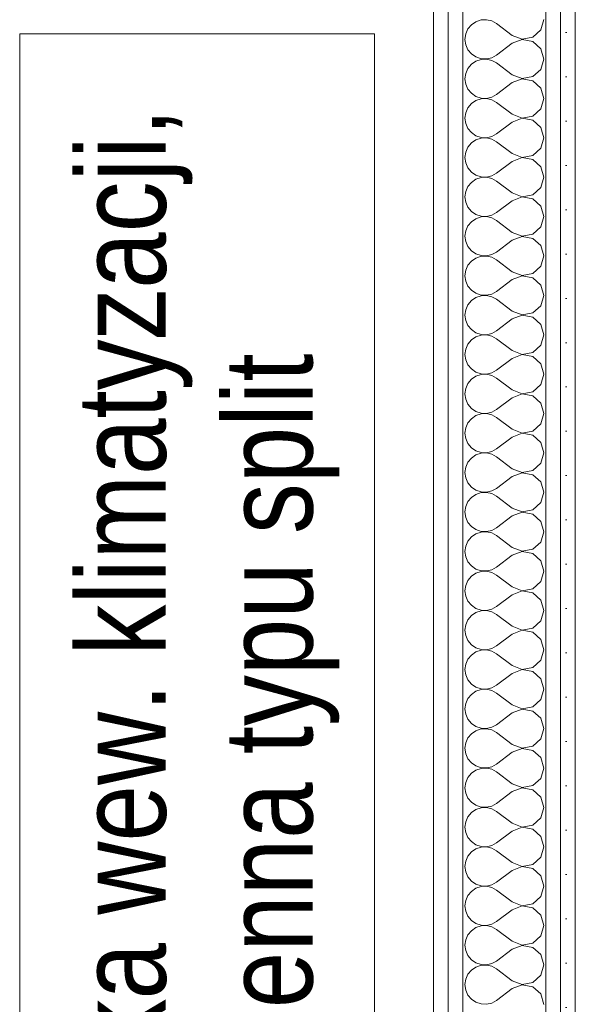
# Model space of a CAD drawing. Header units: millimetres. Extents: x 27262 to 215252, y 16288 to 306312.
# Tile 67 of 76: x 143653 to 144006, y 181211 to 181836. Entities that reach past the tile are written whole.
import ezdxf

# ---------------------------------------------------------------- set-up
doc = ezdxf.new("R2010")
doc.units = ezdxf.units.MM
for name, color, linetype, lineweight in [('PRZEBUDOWA_KLIMATYZACJA_Nr_pióra__10', 252, 'Continuous', 13), ('PRZEBUDOWA_KLIMATYZACJA_Nr_pióra__61', 252, 'Continuous', 13), ('ROZBUDOWA_NOWE_DZIAŁOWE_Nr_pióra__24', 252, 'Continuous', 15), ('ROZBUDOWA_NOWE_DZIAŁOWE_Nr_pióra__4', 252, 'Continuous', 13), ('ROZBUDOWA_NOWE_DZIAŁOWE_Nr_pióra__47', 252, 'Continuous', 15), ('ROZBUDOWA_NOWE_DZIAŁOWE_Nr_pióra__67', 252, 'Continuous', 13)]:
    doc.layers.add(name, color=color, linetype=linetype, lineweight=lineweight)
doc.layers.add('ROZBUDOWA_NOWE_DZIAŁOWE', color=252, linetype='Continuous')
doc.layers.get('ROZBUDOWA_NOWE_DZIAŁOWE').off()
doc.styles.add('GENERATED_STYLE_1', font='ARIALN.TTF')
pattern_1 = [(0, (0, 0), (0, 37.5), [0, -37.5])]

# ---------------------------------------------------------------- blocks, each defined once
blk = doc.blocks.new('*X581')
at = {"layer": 'ROZBUDOWA_NOWE_DZIAŁOWE_Nr_pióra__4', "linetype": 'Continuous'}
for p, q in [((212236.73, 120749.71), (212232.37, 120748.24)), ((212241.32, 120749.93), (212236.73, 120749.71)), ((212245.8, 120748.89), (212241.32, 120749.93)), ((212249.82, 120746.67), (212245.8, 120748.89)), ((212287.33, 120741.24), (212289.82, 120750)), ((212225.65, 120742.1), (212223.79, 120737.89)), ((212228.58, 120745.64), (212225.65, 120742.1)), ((212232.37, 120748.24), (212228.58, 120745.64)), ((212263.16, 120736.67), (212249.82, 120746.67)), ((212280.61, 120735.09), (212287.33, 120741.24)), ((212223.79, 120737.89), (212223.16, 120733.33)), ((212223.16, 120733.33), (212223.79, 120728.78)), ((212263.16, 120736.67), (212271.66, 120733.4)), ((212271.66, 120733.27), (212263.16, 120730)), ((212271.66, 120733.4), (212280.61, 120735.09)), ((212280.61, 120731.57), (212271.66, 120733.27)), ((212223.79, 120728.78), (212225.65, 120724.57)), ((212225.65, 120724.57), (212228.58, 120721.03)), ((212263.16, 120730), (212249.82, 120720)), ((212287.33, 120725.43), (212280.61, 120731.57)), ((212289.82, 120716.67), (212287.33, 120725.43)), ((212228.58, 120721.03), (212232.37, 120718.43)), ((212232.37, 120718.43), (212236.73, 120716.96)), ((212236.73, 120716.38), (212232.37, 120714.91)), ((212236.73, 120716.96), (212241.32, 120716.73)), ((212241.32, 120716.6), (212236.73, 120716.38)), ((212241.32, 120716.73), (212245.8, 120717.77)), ((212245.8, 120715.56), (212241.32, 120716.6)), ((212245.8, 120717.77), (212249.82, 120720)), ((212249.82, 120713.33), (212245.8, 120715.56)), ((212287.33, 120707.9), (212289.82, 120716.67)), ((212225.65, 120708.76), (212223.79, 120704.55)), ((212228.58, 120712.3), (212225.65, 120708.76)), ((212232.37, 120714.91), (212228.58, 120712.3)), ((212263.16, 120703.33), (212249.82, 120713.33)), ((212280.61, 120701.76), (212287.33, 120707.9)), ((212223.79, 120704.55), (212223.16, 120700)), ((212223.16, 120700), (212223.79, 120695.45)), ((212263.16, 120703.33), (212271.66, 120700.07)), ((212271.66, 120699.93), (212263.16, 120696.67)), ((212271.66, 120700.07), (212280.61, 120701.76)), ((212280.61, 120698.24), (212271.66, 120699.93)), ((212223.79, 120695.45), (212225.65, 120691.24)), ((212225.65, 120691.24), (212228.58, 120687.7)), ((212263.16, 120696.67), (212249.82, 120686.67)), ((212287.33, 120692.1), (212280.61, 120698.24)), ((212289.82, 120683.33), (212287.33, 120692.1)), ((212228.58, 120687.7), (212232.37, 120685.09)), ((212232.37, 120685.09), (212236.73, 120683.62)), ((212236.73, 120683.04), (212232.37, 120681.57)), ((212236.73, 120683.62), (212241.32, 120683.4)), ((212241.32, 120683.27), (212236.73, 120683.04)), ((212241.32, 120683.4), (212245.8, 120684.44)), ((212245.8, 120682.23), (212241.32, 120683.27)), ((212245.8, 120684.44), (212249.82, 120686.67)), ((212249.82, 120680), (212245.8, 120682.23)), ((212287.33, 120674.57), (212289.82, 120683.33)), ((212225.65, 120675.43), (212223.79, 120671.22)), ((212228.58, 120678.97), (212225.65, 120675.43)), ((212232.37, 120681.57), (212228.58, 120678.97)), ((212263.16, 120670), (212249.82, 120680)), ((212280.61, 120668.43), (212287.33, 120674.57)), ((212223.79, 120671.22), (212223.16, 120666.67)), ((212223.16, 120666.67), (212223.79, 120662.11)), ((212263.16, 120670), (212271.66, 120666.73)), ((212271.66, 120666.6), (212263.16, 120663.33)), ((212271.66, 120666.73), (212280.61, 120668.43)), ((212280.61, 120664.91), (212271.66, 120666.6)), ((212223.79, 120662.11), (212225.65, 120657.9)), ((212225.65, 120657.9), (212228.58, 120654.36)), ((212263.16, 120663.33), (212249.82, 120653.33)), ((212287.33, 120658.76), (212280.61, 120664.91)), ((212289.82, 120650), (212287.33, 120658.76)), ((212228.58, 120654.36), (212232.37, 120651.76)), ((212232.37, 120651.76), (212236.73, 120650.29)), ((212236.73, 120649.71), (212232.37, 120648.24)), ((212236.73, 120650.29), (212241.32, 120650.07)), ((212241.32, 120649.93), (212236.73, 120649.71)), ((212241.32, 120650.07), (212245.8, 120651.11)), ((212245.8, 120648.89), (212241.32, 120649.93)), ((212245.8, 120651.11), (212249.82, 120653.33)), ((212249.82, 120646.67), (212245.8, 120648.89)), ((212287.33, 120641.24), (212289.82, 120650)), ((212225.65, 120642.1), (212223.79, 120637.89)), ((212228.58, 120645.64), (212225.65, 120642.1)), ((212232.37, 120648.24), (212228.58, 120645.64)), ((212263.16, 120636.67), (212249.82, 120646.67)), ((212280.61, 120635.09), (212287.33, 120641.24)), ((212223.79, 120637.89), (212223.16, 120633.33)), ((212223.16, 120633.33), (212223.79, 120628.78)), ((212263.16, 120636.67), (212271.66, 120633.4)), ((212271.66, 120633.27), (212263.16, 120630)), ((212271.66, 120633.4), (212280.61, 120635.09)), ((212280.61, 120631.57), (212271.66, 120633.27)), ((212223.79, 120628.78), (212225.65, 120624.57)), ((212225.65, 120624.57), (212228.58, 120621.03)), ((212263.16, 120630), (212249.82, 120620)), ((212287.33, 120625.43), (212280.61, 120631.57)), ((212289.82, 120616.67), (212287.33, 120625.43)), ((212228.58, 120621.03), (212232.37, 120618.43)), ((212232.37, 120618.43), (212236.73, 120616.96)), ((212236.73, 120616.38), (212232.37, 120614.91)), ((212236.73, 120616.96), (212241.32, 120616.73)), ((212241.32, 120616.6), (212236.73, 120616.38)), ((212241.32, 120616.73), (212245.8, 120617.77)), ((212245.8, 120615.56), (212241.32, 120616.6)), ((212245.8, 120617.77), (212249.82, 120620)), ((212249.82, 120613.33), (212245.8, 120615.56)), ((212287.33, 120607.9), (212289.82, 120616.67)), ((212225.65, 120608.76), (212223.79, 120604.55)), ((212228.58, 120612.3), (212225.65, 120608.76)), ((212232.37, 120614.91), (212228.58, 120612.3)), ((212263.16, 120603.33), (212249.82, 120613.33)), ((212280.61, 120601.76), (212287.33, 120607.9)), ((212223.79, 120604.55), (212223.16, 120600)), ((212223.16, 120600), (212223.79, 120595.45)), ((212263.16, 120603.33), (212271.66, 120600.07)), ((212271.66, 120599.93), (212263.16, 120596.67)), ((212271.66, 120600.07), (212280.61, 120601.76)), ((212280.61, 120598.24), (212271.66, 120599.93)), ((212223.79, 120595.45), (212225.65, 120591.24)), ((212225.65, 120591.24), (212228.58, 120587.7)), ((212263.16, 120596.67), (212249.82, 120586.67)), ((212287.33, 120592.1), (212280.61, 120598.24)), ((212289.82, 120583.33), (212287.33, 120592.1)), ((212228.58, 120587.7), (212232.37, 120585.09)), ((212232.37, 120585.09), (212236.73, 120583.62)), ((212236.73, 120583.04), (212232.37, 120581.57)), ((212236.73, 120583.62), (212241.32, 120583.4)), ((212241.32, 120583.27), (212236.73, 120583.04)), ((212241.32, 120583.4), (212245.8, 120584.44)), ((212245.8, 120582.23), (212241.32, 120583.27)), ((212245.8, 120584.44), (212249.82, 120586.67)), ((212249.82, 120580), (212245.8, 120582.23)), ((212287.33, 120574.57), (212289.82, 120583.33)), ((212225.65, 120575.43), (212223.79, 120571.22)), ((212228.58, 120578.97), (212225.65, 120575.43)), ((212232.37, 120581.57), (212228.58, 120578.97)), ((212263.16, 120570), (212249.82, 120580)), ((212280.61, 120568.43), (212287.33, 120574.57)), ((212223.79, 120571.22), (212223.16, 120566.67)), ((212223.16, 120566.67), (212223.79, 120562.11)), ((212263.16, 120570), (212271.66, 120566.73)), ((212271.66, 120566.6), (212263.16, 120563.33)), ((212271.66, 120566.73), (212280.61, 120568.43)), ((212280.61, 120564.91), (212271.66, 120566.6)), ((212223.79, 120562.11), (212225.65, 120557.9)), ((212225.65, 120557.9), (212228.58, 120554.36)), ((212263.16, 120563.33), (212249.82, 120553.33)), ((212287.33, 120558.76), (212280.61, 120564.91)), ((212289.82, 120550), (212287.33, 120558.76)), ((212228.58, 120554.36), (212232.37, 120551.76)), ((212232.37, 120551.76), (212236.73, 120550.29)), ((212236.73, 120549.71), (212232.37, 120548.24)), ((212236.73, 120550.29), (212241.32, 120550.07)), ((212241.32, 120549.93), (212236.73, 120549.71)), ((212241.32, 120550.07), (212245.8, 120551.11)), ((212245.8, 120548.89), (212241.32, 120549.93)), ((212245.8, 120551.11), (212249.82, 120553.33)), ((212249.82, 120546.67), (212245.8, 120548.89)), ((212287.33, 120541.24), (212289.82, 120550)), ((212225.65, 120542.1), (212223.79, 120537.89)), ((212228.58, 120545.64), (212225.65, 120542.1)), ((212232.37, 120548.24), (212228.58, 120545.64)), ((212263.16, 120536.67), (212249.82, 120546.67)), ((212280.61, 120535.09), (212287.33, 120541.24)), ((212223.79, 120537.89), (212223.16, 120533.33)), ((212223.16, 120533.33), (212223.79, 120528.78)), ((212263.16, 120536.67), (212271.66, 120533.4)), ((212271.66, 120533.27), (212263.16, 120530)), ((212271.66, 120533.4), (212280.61, 120535.09)), ((212280.61, 120531.57), (212271.66, 120533.27)), ((212223.79, 120528.78), (212225.65, 120524.57)), ((212225.65, 120524.57), (212228.58, 120521.03)), ((212263.16, 120530), (212249.82, 120520)), ((212287.33, 120525.43), (212280.61, 120531.57)), ((212289.82, 120516.67), (212287.33, 120525.43)), ((212228.58, 120521.03), (212232.37, 120518.43)), ((212232.37, 120518.43), (212236.73, 120516.96)), ((212236.73, 120516.38), (212232.37, 120514.91)), ((212236.73, 120516.96), (212241.32, 120516.73)), ((212241.32, 120516.6), (212236.73, 120516.38)), ((212241.32, 120516.73), (212245.8, 120517.77)), ((212245.8, 120515.56), (212241.32, 120516.6)), ((212245.8, 120517.77), (212249.82, 120520)), ((212249.82, 120513.33), (212245.8, 120515.56)), ((212287.33, 120507.9), (212289.82, 120516.67)), ((212225.65, 120508.76), (212223.79, 120504.55)), ((212228.58, 120512.3), (212225.65, 120508.76)), ((212232.37, 120514.91), (212228.58, 120512.3)), ((212263.16, 120503.33), (212249.82, 120513.33)), ((212280.61, 120501.76), (212287.33, 120507.9)), ((212223.79, 120504.55), (212223.16, 120500)), ((212223.16, 120500), (212223.79, 120495.45)), ((212263.16, 120503.33), (212271.66, 120500.07)), ((212271.66, 120499.93), (212263.16, 120496.67)), ((212271.66, 120500.07), (212280.61, 120501.76)), ((212280.61, 120498.24), (212271.66, 120499.93)), ((212223.79, 120495.45), (212225.65, 120491.24)), ((212225.65, 120491.24), (212228.58, 120487.7)), ((212263.16, 120496.67), (212249.82, 120486.67)), ((212287.33, 120492.1), (212280.61, 120498.24)), ((212289.82, 120483.33), (212287.33, 120492.1)), ((212228.58, 120487.7), (212232.37, 120485.09)), ((212232.37, 120485.09), (212236.73, 120483.62)), ((212236.73, 120483.04), (212232.37, 120481.57)), ((212236.73, 120483.62), (212241.32, 120483.4)), ((212241.32, 120483.27), (212236.73, 120483.04)), ((212241.32, 120483.4), (212245.8, 120484.44)), ((212245.8, 120482.23), (212241.32, 120483.27)), ((212245.8, 120484.44), (212249.82, 120486.67)), ((212249.82, 120480), (212245.8, 120482.23)), ((212287.33, 120474.57), (212289.82, 120483.33)), ((212225.65, 120475.43), (212223.79, 120471.22)), ((212228.58, 120478.97), (212225.65, 120475.43)), ((212232.37, 120481.57), (212228.58, 120478.97)), ((212263.16, 120470), (212249.82, 120480)), ((212280.61, 120468.43), (212287.33, 120474.57)), ((212223.79, 120471.22), (212223.16, 120466.67)), ((212223.16, 120466.67), (212223.79, 120462.11)), ((212263.16, 120470), (212271.66, 120466.73)), ((212271.66, 120466.6), (212263.16, 120463.33)), ((212271.66, 120466.73), (212280.61, 120468.43)), ((212280.61, 120464.91), (212271.66, 120466.6)), ((212223.79, 120462.11), (212225.65, 120457.9)), ((212225.65, 120457.9), (212228.58, 120454.36)), ((212263.16, 120463.33), (212249.82, 120453.33)), ((212287.33, 120458.76), (212280.61, 120464.91)), ((212289.82, 120450), (212287.33, 120458.76)), ((212228.58, 120454.36), (212232.37, 120451.76)), ((212232.37, 120451.76), (212236.73, 120450.29)), ((212236.73, 120449.71), (212232.37, 120448.24)), ((212236.73, 120450.29), (212241.32, 120450.07)), ((212241.32, 120449.93), (212236.73, 120449.71)), ((212241.32, 120450.07), (212245.8, 120451.11)), ((212245.8, 120448.89), (212241.32, 120449.93)), ((212245.8, 120451.11), (212249.82, 120453.33)), ((212249.82, 120446.67), (212245.8, 120448.89)), ((212287.33, 120441.24), (212289.82, 120450)), ((212225.65, 120442.1), (212223.79, 120437.89)), ((212228.58, 120445.64), (212225.65, 120442.1)), ((212232.37, 120448.24), (212228.58, 120445.64)), ((212263.16, 120436.67), (212249.82, 120446.67)), ((212280.61, 120435.09), (212287.33, 120441.24)), ((212223.79, 120437.89), (212223.16, 120433.33)), ((212223.16, 120433.33), (212223.79, 120428.78)), ((212263.16, 120436.67), (212271.66, 120433.4)), ((212271.66, 120433.27), (212263.16, 120430)), ((212271.66, 120433.4), (212280.61, 120435.09)), ((212280.61, 120431.57), (212271.66, 120433.27)), ((212223.79, 120428.78), (212225.65, 120424.57)), ((212225.65, 120424.57), (212228.58, 120421.03)), ((212263.16, 120430), (212249.82, 120420)), ((212287.33, 120425.43), (212280.61, 120431.57)), ((212289.82, 120416.67), (212287.33, 120425.43)), ((212228.58, 120421.03), (212232.37, 120418.43)), ((212232.37, 120418.43), (212236.73, 120416.96)), ((212236.73, 120416.38), (212232.37, 120414.91)), ((212236.73, 120416.96), (212241.32, 120416.73)), ((212241.32, 120416.6), (212236.73, 120416.38)), ((212241.32, 120416.73), (212245.8, 120417.77)), ((212245.8, 120415.56), (212241.32, 120416.6)), ((212245.8, 120417.77), (212249.82, 120420)), ((212249.82, 120413.33), (212245.8, 120415.56)), ((212287.33, 120407.9), (212289.82, 120416.67)), ((212225.65, 120408.76), (212223.79, 120404.55)), ((212228.58, 120412.3), (212225.65, 120408.76)), ((212232.37, 120414.91), (212228.58, 120412.3)), ((212263.16, 120403.33), (212249.82, 120413.33)), ((212280.61, 120401.76), (212287.33, 120407.9)), ((212223.79, 120404.55), (212223.16, 120400)), ((212223.16, 120400), (212223.79, 120395.45)), ((212263.16, 120403.33), (212271.66, 120400.07)), ((212271.66, 120399.93), (212263.16, 120396.67)), ((212271.66, 120400.07), (212280.61, 120401.76)), ((212280.61, 120398.24), (212271.66, 120399.93)), ((212223.79, 120395.45), (212225.65, 120391.24)), ((212225.65, 120391.24), (212228.58, 120387.7)), ((212263.16, 120396.67), (212249.82, 120386.67)), ((212287.33, 120392.1), (212280.61, 120398.24)), ((212289.82, 120383.33), (212287.33, 120392.1)), ((212228.58, 120387.7), (212232.37, 120385.09)), ((212232.37, 120385.09), (212236.73, 120383.62)), ((212236.73, 120383.04), (212232.37, 120381.57)), ((212236.73, 120383.62), (212241.32, 120383.4)), ((212241.32, 120383.27), (212236.73, 120383.04)), ((212241.32, 120383.4), (212245.8, 120384.44)), ((212245.8, 120382.23), (212241.32, 120383.27)), ((212245.8, 120384.44), (212249.82, 120386.67)), ((212249.82, 120380), (212245.8, 120382.23)), ((212287.33, 120374.57), (212289.82, 120383.33)), ((212225.65, 120375.43), (212223.79, 120371.22)), ((212228.58, 120378.97), (212225.65, 120375.43)), ((212232.37, 120381.57), (212228.58, 120378.97)), ((212263.16, 120370), (212249.82, 120380)), ((212280.61, 120368.43), (212287.33, 120374.57)), ((212223.79, 120371.22), (212223.16, 120366.67)), ((212223.16, 120366.67), (212223.79, 120362.11)), ((212263.16, 120370), (212271.66, 120366.73)), ((212271.66, 120366.6), (212263.16, 120363.33)), ((212271.66, 120366.73), (212280.61, 120368.43)), ((212280.61, 120364.91), (212271.66, 120366.6)), ((212223.79, 120362.11), (212225.65, 120357.9)), ((212225.65, 120357.9), (212228.58, 120354.36)), ((212263.16, 120363.33), (212249.82, 120353.33)), ((212287.33, 120358.76), (212280.61, 120364.91)), ((212289.82, 120350), (212287.33, 120358.76)), ((212228.58, 120354.36), (212232.37, 120351.76)), ((212232.37, 120351.76), (212236.73, 120350.29)), ((212236.73, 120349.71), (212232.37, 120348.24)), ((212236.73, 120350.29), (212241.32, 120350.07)), ((212241.32, 120349.93), (212236.73, 120349.71)), ((212241.32, 120350.07), (212245.8, 120351.11)), ((212245.8, 120348.89), (212241.32, 120349.93)), ((212245.8, 120351.11), (212249.82, 120353.33)), ((212249.82, 120346.67), (212245.8, 120348.89)), ((212287.33, 120341.24), (212289.82, 120350)), ((212225.65, 120342.1), (212223.79, 120337.89)), ((212228.58, 120345.64), (212225.65, 120342.1)), ((212232.37, 120348.24), (212228.58, 120345.64)), ((212263.16, 120336.67), (212249.82, 120346.67)), ((212280.61, 120335.09), (212287.33, 120341.24)), ((212223.79, 120337.89), (212223.16, 120333.33)), ((212223.16, 120333.33), (212223.79, 120328.78)), ((212263.16, 120336.67), (212271.66, 120333.4)), ((212271.66, 120333.27), (212263.16, 120330)), ((212271.66, 120333.4), (212280.61, 120335.09)), ((212280.61, 120331.57), (212271.66, 120333.27)), ((212223.79, 120328.78), (212225.65, 120324.57)), ((212225.65, 120324.57), (212228.58, 120321.03)), ((212263.16, 120330), (212249.82, 120320)), ((212287.33, 120325.43), (212280.61, 120331.57)), ((212289.82, 120316.67), (212287.33, 120325.43)), ((212228.58, 120321.03), (212232.37, 120318.43)), ((212232.37, 120318.43), (212236.73, 120316.96)), ((212236.73, 120316.38), (212232.37, 120314.91)), ((212236.73, 120316.96), (212241.32, 120316.73)), ((212241.32, 120316.6), (212236.73, 120316.38)), ((212241.32, 120316.73), (212245.8, 120317.77)), ((212245.8, 120315.56), (212241.32, 120316.6)), ((212245.8, 120317.77), (212249.82, 120320)), ((212249.82, 120313.33), (212245.8, 120315.56)), ((212287.33, 120307.9), (212289.82, 120316.67)), ((212225.65, 120308.76), (212223.79, 120304.55)), ((212228.58, 120312.3), (212225.65, 120308.76)), ((212232.37, 120314.91), (212228.58, 120312.3)), ((212263.16, 120303.33), (212249.82, 120313.33)), ((212280.61, 120301.76), (212287.33, 120307.9)), ((212223.79, 120304.55), (212223.16, 120300)), ((212223.16, 120300), (212223.79, 120295.45)), ((212263.16, 120303.33), (212271.66, 120300.07)), ((212271.66, 120299.93), (212263.16, 120296.67)), ((212271.66, 120300.07), (212280.61, 120301.76)), ((212280.61, 120298.24), (212271.66, 120299.93)), ((212223.79, 120295.45), (212225.65, 120291.24)), ((212225.65, 120291.24), (212228.58, 120287.7)), ((212263.16, 120296.67), (212249.82, 120286.67)), ((212287.33, 120292.1), (212280.61, 120298.24)), ((212289.82, 120283.33), (212287.33, 120292.1)), ((212228.58, 120287.7), (212232.37, 120285.09)), ((212232.37, 120285.09), (212236.73, 120283.62)), ((212236.73, 120283.04), (212232.37, 120281.57)), ((212236.73, 120283.62), (212241.32, 120283.4)), ((212241.32, 120283.27), (212236.73, 120283.04)), ((212241.32, 120283.4), (212245.8, 120284.44)), ((212245.8, 120282.23), (212241.32, 120283.27)), ((212245.8, 120284.44), (212249.82, 120286.67)), ((212249.82, 120280), (212245.8, 120282.23)), ((212287.33, 120274.57), (212289.82, 120283.33)), ((212225.65, 120275.43), (212223.79, 120271.22)), ((212228.58, 120278.97), (212225.65, 120275.43)), ((212232.37, 120281.57), (212228.58, 120278.97)), ((212263.16, 120270), (212249.82, 120280)), ((212280.61, 120268.43), (212287.33, 120274.57)), ((212223.79, 120271.22), (212223.16, 120266.67)), ((212223.16, 120266.67), (212223.79, 120262.11)), ((212263.16, 120270), (212271.66, 120266.73)), ((212271.66, 120266.6), (212263.16, 120263.33)), ((212271.66, 120266.73), (212280.61, 120268.43)), ((212280.61, 120264.91), (212271.66, 120266.6)), ((212223.79, 120262.11), (212225.65, 120257.9)), ((212225.65, 120257.9), (212228.58, 120254.36)), ((212263.16, 120263.33), (212249.82, 120253.33)), ((212287.33, 120258.76), (212280.61, 120264.91)), ((212289.82, 120250), (212287.33, 120258.76)), ((212228.58, 120254.36), (212232.37, 120251.76)), ((212232.37, 120251.76), (212236.73, 120250.29)), ((212236.73, 120249.71), (212232.37, 120248.24)), ((212236.73, 120250.29), (212241.32, 120250.07)), ((212241.32, 120249.93), (212236.73, 120249.71)), ((212241.32, 120250.07), (212245.8, 120251.11)), ((212245.8, 120248.89), (212241.32, 120249.93)), ((212245.8, 120251.11), (212249.82, 120253.33)), ((212249.82, 120246.67), (212245.8, 120248.89)), ((212287.33, 120241.24), (212289.82, 120250)), ((212225.65, 120242.1), (212223.79, 120237.89)), ((212228.58, 120245.64), (212225.65, 120242.1)), ((212232.37, 120248.24), (212228.58, 120245.64)), ((212263.16, 120236.67), (212249.82, 120246.67)), ((212280.61, 120235.09), (212287.33, 120241.24)), ((212223.79, 120237.89), (212223.16, 120233.33)), ((212223.16, 120233.33), (212223.79, 120228.78)), ((212263.16, 120236.67), (212271.66, 120233.4)), ((212271.66, 120233.27), (212263.16, 120230)), ((212271.66, 120233.4), (212280.61, 120235.09)), ((212280.61, 120231.57), (212271.66, 120233.27)), ((212223.79, 120228.78), (212225.65, 120224.57)), ((212225.65, 120224.57), (212228.58, 120221.03)), ((212263.16, 120230), (212249.82, 120220)), ((212287.33, 120225.43), (212280.61, 120231.57)), ((212289.82, 120216.67), (212287.33, 120225.43)), ((212228.58, 120221.03), (212232.37, 120218.43)), ((212232.37, 120218.43), (212236.73, 120216.96)), ((212236.73, 120216.38), (212232.37, 120214.91)), ((212236.73, 120216.96), (212241.32, 120216.73)), ((212241.32, 120216.6), (212236.73, 120216.38)), ((212241.32, 120216.73), (212245.8, 120217.77)), ((212245.8, 120215.56), (212241.32, 120216.6)), ((212245.8, 120217.77), (212249.82, 120220)), ((212249.82, 120213.33), (212245.8, 120215.56)), ((212287.33, 120207.9), (212289.82, 120216.67)), ((212225.65, 120208.76), (212223.79, 120204.55)), ((212228.58, 120212.3), (212225.65, 120208.76)), ((212232.37, 120214.91), (212228.58, 120212.3)), ((212263.16, 120203.33), (212249.82, 120213.33)), ((212280.61, 120201.76), (212287.33, 120207.9)), ((212223.79, 120204.55), (212223.16, 120200)), ((212223.16, 120200), (212223.79, 120195.45)), ((212263.16, 120203.33), (212271.66, 120200.07)), ((212271.66, 120199.93), (212263.16, 120196.67)), ((212271.66, 120200.07), (212280.61, 120201.76)), ((212280.61, 120198.24), (212271.66, 120199.93)), ((212223.79, 120195.45), (212225.65, 120191.24)), ((212225.65, 120191.24), (212228.58, 120187.7)), ((212263.16, 120196.67), (212249.82, 120186.67)), ((212287.33, 120192.1), (212280.61, 120198.24)), ((212289.82, 120183.33), (212287.33, 120192.1)), ((212228.58, 120187.7), (212232.37, 120185.09)), ((212232.37, 120185.09), (212236.73, 120183.62)), ((212236.73, 120183.04), (212232.37, 120181.57)), ((212236.73, 120183.62), (212241.32, 120183.4)), ((212241.32, 120183.27), (212236.73, 120183.04)), ((212241.32, 120183.4), (212245.8, 120184.44)), ((212245.8, 120182.23), (212241.32, 120183.27)), ((212245.8, 120184.44), (212249.82, 120186.67)), ((212249.82, 120180), (212245.8, 120182.23)), ((212287.33, 120174.57), (212289.82, 120183.33)), ((212225.65, 120175.43), (212223.79, 120171.22)), ((212228.58, 120178.97), (212225.65, 120175.43)), ((212232.37, 120181.57), (212228.58, 120178.97)), ((212263.16, 120170), (212249.82, 120180)), ((212280.61, 120168.43), (212287.33, 120174.57)), ((212223.79, 120171.22), (212223.16, 120166.67)), ((212223.16, 120166.67), (212223.79, 120162.11)), ((212263.16, 120170), (212271.66, 120166.73)), ((212271.66, 120166.6), (212263.16, 120163.33)), ((212271.66, 120166.73), (212280.61, 120168.43)), ((212280.61, 120164.91), (212271.66, 120166.6)), ((212223.79, 120162.11), (212225.65, 120157.9)), ((212225.65, 120157.9), (212228.58, 120154.36)), ((212263.16, 120163.33), (212249.82, 120153.33)), ((212287.33, 120158.76), (212280.61, 120164.91)), ((212289.82, 120150), (212287.33, 120158.76)), ((212228.58, 120154.36), (212232.37, 120151.76)), ((212232.37, 120151.76), (212236.73, 120150.29)), ((212236.73, 120149.71), (212232.37, 120148.24)), ((212236.73, 120150.29), (212241.32, 120150.07)), ((212241.32, 120149.93), (212236.73, 120149.71)), ((212241.32, 120150.07), (212245.8, 120151.11)), ((212245.8, 120148.89), (212241.32, 120149.93)), ((212245.8, 120151.11), (212249.82, 120153.33)), ((212249.82, 120146.67), (212245.8, 120148.89)), ((212287.33, 120141.24), (212289.82, 120150)), ((212225.65, 120142.1), (212223.79, 120137.89)), ((212228.58, 120145.64), (212225.65, 120142.1)), ((212232.37, 120148.24), (212228.58, 120145.64)), ((212263.16, 120136.67), (212249.82, 120146.67)), ((212280.61, 120135.09), (212287.33, 120141.24)), ((212223.79, 120137.89), (212223.16, 120133.33)), ((212223.16, 120133.33), (212223.79, 120128.78)), ((212263.16, 120136.67), (212271.66, 120133.4)), ((212271.66, 120133.27), (212263.16, 120130)), ((212271.66, 120133.4), (212280.61, 120135.09)), ((212280.61, 120131.57), (212271.66, 120133.27)), ((212223.79, 120128.78), (212225.65, 120124.57)), ((212225.65, 120124.57), (212228.58, 120121.03)), ((212263.16, 120130), (212249.82, 120120)), ((212287.33, 120125.43), (212280.61, 120131.57)), ((212289.82, 120116.67), (212287.33, 120125.43)), ((212228.58, 120121.03), (212232.37, 120118.43)), ((212232.37, 120118.43), (212236.73, 120116.96)), ((212236.73, 120116.38), (212232.37, 120114.91)), ((212236.73, 120116.96), (212241.32, 120116.73)), ((212241.32, 120116.6), (212236.73, 120116.38)), ((212241.32, 120116.73), (212245.8, 120117.77)), ((212245.8, 120115.56), (212241.32, 120116.6)), ((212245.8, 120117.77), (212249.82, 120120)), ((212249.82, 120113.33), (212245.8, 120115.56)), ((212287.33, 120107.9), (212289.82, 120116.67)), ((212225.65, 120108.76), (212223.79, 120104.55)), ((212228.58, 120112.3), (212225.65, 120108.76)), ((212232.37, 120114.91), (212228.58, 120112.3)), ((212263.16, 120103.33), (212249.82, 120113.33)), ((212280.61, 120101.76), (212287.33, 120107.9)), ((212223.79, 120104.55), (212223.16, 120100)), ((212223.16, 120100), (212223.79, 120095.45)), ((212263.16, 120103.33), (212271.66, 120100.07)), ((212271.66, 120099.93), (212263.16, 120096.67)), ((212271.66, 120100.07), (212280.61, 120101.76)), ((212280.61, 120098.24), (212271.66, 120099.93)), ((212223.79, 120095.45), (212225.65, 120091.24)), ((212225.65, 120091.24), (212228.58, 120087.7)), ((212263.16, 120096.67), (212249.82, 120086.67)), ((212287.33, 120092.1), (212280.61, 120098.24)), ((212289.82, 120083.33), (212287.33, 120092.1)), ((212228.58, 120087.7), (212232.37, 120085.09)), ((212232.37, 120085.09), (212236.73, 120083.62)), ((212236.73, 120083.04), (212232.37, 120081.57)), ((212236.73, 120083.62), (212241.32, 120083.4)), ((212241.32, 120083.27), (212236.73, 120083.04)), ((212241.32, 120083.4), (212245.8, 120084.44)), ((212245.8, 120082.23), (212241.32, 120083.27)), ((212245.8, 120084.44), (212249.82, 120086.67)), ((212249.82, 120080), (212245.8, 120082.23)), ((212287.33, 120074.57), (212289.82, 120083.33)), ((212225.65, 120075.43), (212223.79, 120071.22)), ((212228.58, 120078.97), (212225.65, 120075.43)), ((212232.37, 120081.57), (212228.58, 120078.97)), ((212263.16, 120070), (212249.82, 120080)), ((212280.61, 120068.43), (212287.33, 120074.57)), ((212223.79, 120071.22), (212223.16, 120066.67)), ((212223.16, 120066.67), (212223.79, 120062.11)), ((212263.16, 120070), (212271.66, 120066.73)), ((212271.66, 120066.6), (212263.16, 120063.33)), ((212271.66, 120066.73), (212280.61, 120068.43)), ((212280.61, 120064.91), (212271.66, 120066.6)), ((212223.79, 120062.11), (212225.65, 120057.9)), ((212225.65, 120057.9), (212228.58, 120054.36)), ((212263.16, 120063.33), (212249.82, 120053.33)), ((212287.33, 120058.76), (212280.61, 120064.91)), ((212289.82, 120050), (212287.33, 120058.76)), ((212228.58, 120054.36), (212232.37, 120051.76)), ((212232.37, 120051.76), (212236.73, 120050.29)), ((212236.73, 120049.71), (212232.37, 120048.24)), ((212236.73, 120050.29), (212241.32, 120050.07)), ((212241.32, 120049.93), (212236.73, 120049.71)), ((212241.32, 120050.07), (212245.8, 120051.11)), ((212245.8, 120048.89), (212241.32, 120049.93)), ((212245.8, 120051.11), (212249.82, 120053.33)), ((212249.82, 120046.67), (212245.8, 120048.89)), ((212287.33, 120041.24), (212289.82, 120050)), ((212225.65, 120042.1), (212223.79, 120037.89)), ((212228.58, 120045.64), (212225.65, 120042.1)), ((212232.37, 120048.24), (212228.58, 120045.64)), ((212263.16, 120036.67), (212249.82, 120046.67)), ((212280.61, 120035.09), (212287.33, 120041.24)), ((212223.79, 120037.89), (212223.16, 120033.33)), ((212223.16, 120033.33), (212223.79, 120028.78)), ((212263.16, 120036.67), (212271.66, 120033.4)), ((212271.66, 120033.27), (212263.16, 120030)), ((212271.66, 120033.4), (212280.61, 120035.09)), ((212280.61, 120031.57), (212271.66, 120033.27)), ((212223.79, 120028.78), (212225.65, 120024.57)), ((212225.65, 120024.57), (212228.58, 120021.03)), ((212263.16, 120030), (212249.82, 120020)), ((212287.33, 120025.43), (212280.61, 120031.57)), ((212289.82, 120016.67), (212287.33, 120025.43)), ((212228.58, 120021.03), (212232.37, 120018.43)), ((212232.37, 120018.43), (212236.73, 120016.96)), ((212236.73, 120016.38), (212232.37, 120014.91)), ((212236.73, 120016.96), (212241.32, 120016.73)), ((212241.32, 120016.6), (212236.73, 120016.38)), ((212241.32, 120016.73), (212245.8, 120017.77)), ((212245.8, 120015.56), (212241.32, 120016.6)), ((212245.8, 120017.77), (212249.82, 120020)), ((212249.82, 120013.33), (212245.8, 120015.56)), ((212287.33, 120007.9), (212289.82, 120016.67)), ((212225.65, 120008.76), (212223.79, 120004.55)), ((212228.58, 120012.3), (212225.65, 120008.76)), ((212232.37, 120014.91), (212228.58, 120012.3)), ((212263.16, 120003.33), (212249.82, 120013.33)), ((212280.61, 120001.76), (212287.33, 120007.9)), ((212223.79, 120004.55), (212223.16, 120000)), ((212223.16, 120000), (212223.79, 119995.45)), ((212263.16, 120003.33), (212271.66, 120000.07)), ((212271.66, 119999.93), (212263.16, 119996.67)), ((212271.66, 120000.07), (212280.61, 120001.76)), ((212280.61, 119998.24), (212271.66, 119999.93)), ((212223.79, 119995.45), (212225.65, 119991.24)), ((212225.65, 119991.24), (212228.58, 119987.7)), ((212263.16, 119996.67), (212249.82, 119986.67)), ((212287.33, 119992.1), (212280.61, 119998.24)), ((212289.82, 119983.33), (212287.33, 119992.1)), ((212228.58, 119987.7), (212232.37, 119985.09)), ((212232.37, 119985.09), (212236.73, 119983.62)), ((212236.73, 119983.04), (212232.37, 119981.57)), ((212236.73, 119983.62), (212241.32, 119983.4)), ((212241.32, 119983.27), (212236.73, 119983.04)), ((212241.32, 119983.4), (212245.8, 119984.44)), ((212245.8, 119982.23), (212241.32, 119983.27)), ((212245.8, 119984.44), (212249.82, 119986.67)), ((212249.82, 119980), (212245.8, 119982.23)), ((212287.33, 119974.57), (212289.82, 119983.33)), ((212225.65, 119975.43), (212223.79, 119971.22)), ((212228.58, 119978.97), (212225.65, 119975.43)), ((212232.37, 119981.57), (212228.58, 119978.97)), ((212263.16, 119970), (212249.82, 119980)), ((212280.61, 119968.43), (212287.33, 119974.57)), ((212223.79, 119971.22), (212223.16, 119966.67)), ((212223.16, 119966.67), (212223.79, 119962.11)), ((212263.16, 119970), (212271.66, 119966.73)), ((212271.66, 119966.6), (212263.16, 119963.33)), ((212271.66, 119966.73), (212280.61, 119968.43)), ((212280.61, 119964.91), (212271.66, 119966.6)), ((212223.79, 119962.11), (212225.65, 119957.9)), ((212225.65, 119957.9), (212228.58, 119954.36)), ((212263.16, 119963.33), (212249.82, 119953.33)), ((212287.33, 119958.76), (212280.61, 119964.91)), ((212289.82, 119950), (212287.33, 119958.76)), ((212228.58, 119954.36), (212232.37, 119951.76)), ((212232.37, 119951.76), (212236.73, 119950.29)), ((212236.73, 119949.71), (212232.37, 119948.24)), ((212236.73, 119950.29), (212241.32, 119950.07)), ((212241.32, 119949.93), (212236.73, 119949.71)), ((212241.32, 119950.07), (212245.8, 119951.11)), ((212245.8, 119948.89), (212241.32, 119949.93)), ((212245.8, 119951.11), (212249.82, 119953.33)), ((212249.82, 119946.67), (212245.8, 119948.89)), ((212287.33, 119941.24), (212289.82, 119950)), ((212225.65, 119942.1), (212223.79, 119937.89)), ((212228.58, 119945.64), (212225.65, 119942.1)), ((212232.37, 119948.24), (212228.58, 119945.64)), ((212263.16, 119936.67), (212249.82, 119946.67)), ((212280.61, 119935.09), (212287.33, 119941.24)), ((212223.79, 119937.89), (212223.16, 119933.33)), ((212223.16, 119933.33), (212223.79, 119928.78)), ((212263.16, 119936.67), (212271.66, 119933.4)), ((212271.66, 119933.27), (212263.16, 119930)), ((212271.66, 119933.4), (212280.61, 119935.09)), ((212280.61, 119931.57), (212271.66, 119933.27)), ((212223.79, 119928.78), (212225.65, 119924.57)), ((212225.65, 119924.57), (212228.58, 119921.03)), ((212263.16, 119930), (212249.82, 119920)), ((212287.33, 119925.43), (212280.61, 119931.57)), ((212289.82, 119916.67), (212287.33, 119925.43)), ((212228.58, 119921.03), (212232.37, 119918.43)), ((212232.37, 119918.43), (212236.73, 119916.96)), ((212236.73, 119916.96), (212241.32, 119916.73)), ((212241.32, 119916.73), (212245.8, 119917.77)), ((212245.8, 119917.77), (212249.82, 119920))]:
    blk.add_line(p, q, dxfattribs=at)
blk = doc.blocks.new('Ściana_143', base_point=(212316.49, 115826.05))
at = {"layer": 'ROZBUDOWA_NOWE_DZIAŁOWE_Nr_pióra__24', "linetype": 'Continuous'}
h = blk.add_hatch(dxfattribs=at)
h.set_pattern_fill('GIPS', color=256, style=0, pattern_type=2)
h.set_pattern_definition(pattern_1)
h.paths.add_polyline_path([(212196.49, 121145.59), (212196.49, 119121.89), (212208.99, 119121.89), (212208.99, 121145.59)])
h = blk.add_hatch(dxfattribs=at)
h.set_pattern_fill('GIPS', color=256, style=0, pattern_type=2)
h.set_pattern_definition(pattern_1)
h.paths.add_polyline_path([(212221.49, 121145.59), (212208.99, 121145.59), (212208.99, 119121.89), (212221.49, 119121.89)])
h = blk.add_hatch(dxfattribs=at)
h.set_pattern_fill('GIPS', color=256, style=0, pattern_type=2)
h.set_pattern_definition(pattern_1)
h.paths.add_polyline_path([(212291.49, 119121.89), (212303.99, 119121.89), (212303.99, 121145.59), (212291.49, 121145.59)])
h = blk.add_hatch(dxfattribs=at)
h.set_pattern_fill('GIPS', color=256, style=0, pattern_type=2)
h.set_pattern_definition(pattern_1)
h.paths.add_polyline_path([(212303.99, 121145.59), (212303.99, 119121.89), (212316.49, 119121.89), (212316.49, 121145.59)])
at = {"layer": 'ROZBUDOWA_NOWE_DZIAŁOWE_Nr_pióra__47', "linetype": 'Continuous', "flags": 128}
for points in [[(212196.49, 121145.59), (212196.49, 119121.89)], [(212316.49, 119121.89), (212316.49, 121145.59)]]:
    blk.add_lwpolyline(points, dxfattribs=at)
at = {"layer": 'ROZBUDOWA_NOWE_DZIAŁOWE_Nr_pióra__67', "linetype": 'Continuous'}
for p, q in [((212208.99, 121145.59), (212208.99, 119121.89)), ((212221.49, 121145.59), (212221.49, 119121.89)), ((212291.49, 119121.89), (212291.49, 121145.59)), ((212303.99, 119121.89), (212303.99, 121145.59))]:
    blk.add_line(p, q, dxfattribs=at)
at = {"layer": 'ROZBUDOWA_NOWE_DZIAŁOWE'}
blk.add_blockref('*X581', (0, 0), dxfattribs=at)

msp = doc.modelspace()

# ---------------------------------------------------------------- linework, layer by layer
at = {"layer": 'PRZEBUDOWA_KLIMATYZACJA_Nr_pióra__10', "color": 252, "linetype": 'Continuous'}
for p, q in [((143878.34, 181827.27), (143653.34, 181827.27)), ((143653.34, 181827.27), (143653.34, 180927.27)), ((143878.34, 180927.27), (143878.34, 181827.27))]:
    msp.add_line(p, q, dxfattribs=at)

# ---------------------------------------------------------------- block references
at = {"layer": 'ROZBUDOWA_NOWE_DZIAŁOWE', "color": 252, "xscale": 0.75, "yscale": 0.75, "zscale": 0.75}
msp.add_blockref('Ściana_143', (144005.84, 178143.34), dxfattribs=at)

# ---------------------------------------------------------------- texts
at = {"layer": 'PRZEBUDOWA_KLIMATYZACJA_Nr_pióra__61', "color": 252, "linetype": 'Continuous', "insert": (143689.77, 181377.27), "char_height": 56.25, "width": 904.3448, "attachment_point": 2, "rotation": 90, "line_spacing_factor": 0.992999, "style": 'GENERATED_STYLE_1'}
msp.add_mtext('\\A1;{\\fArial Narrow|b0|i0|c238|p34;jednostka wew. klimatyzacji, ścienna typu split}', dxfattribs=at)

doc.saveas('drawing.dxf')
